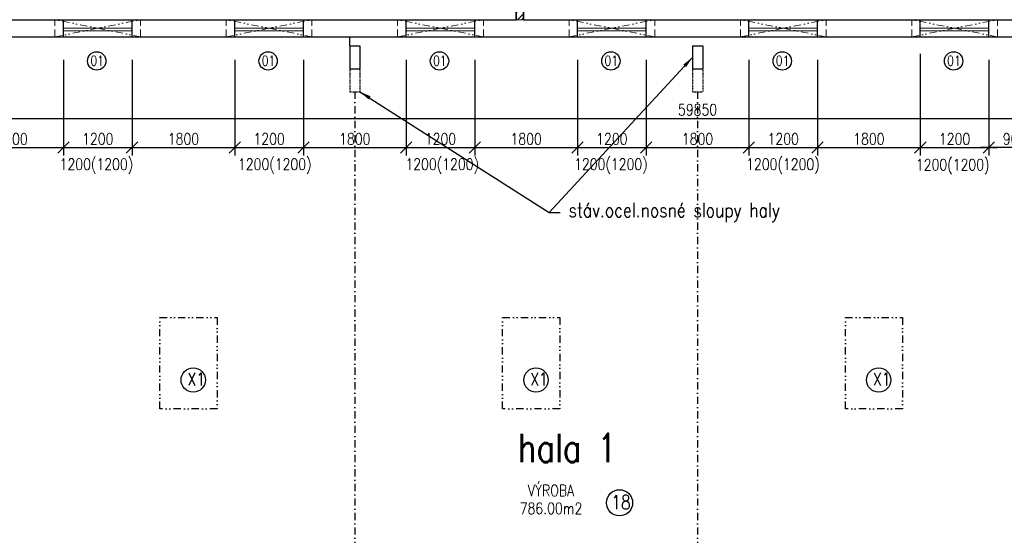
# Model space of a CAD drawing. Header units: millimetres. Extents: x -637441 to -130928, y -380379 to -53767.
# Tile 98 of 193: x -504066 to -486828, y -155848 to -146827. Entities that reach past the tile are written whole.
import ezdxf
from ezdxf.enums import TextEntityAlignment as Align

# ---------------------------------------------------------------- set-up
doc = ezdxf.new("R2010")
doc.units = ezdxf.units.MM
doc.header["$LTSCALE"] = 10
for name, pattern in [('ACAD_ISO02W100', [15, 12, -3]), ('ACAD_ISO03W100', [30, 12, -18]), ('DASHDOT', [25.4, 12.7, -6.35, 0, -6.35]), ('DASHED', [19.05, 12.7, -6.35]), ('DIVIDE', [31.75, 12.7, -6.35, 0, -6.35, 0, -6.35])]:
    doc.linetypes.add(name, pattern=pattern)
for name, color, linetype, lineweight in [('_ARW_PŘÍČKA_NOVÁ', 6, 'Continuous', 35), ('CKDVERE_ZARUBNE_LISOVANE', 7, 'Continuous', 25), ('CKKOTY', 7, 'Continuous', 25), ('CKOKNA', 1, 'Continuous', 18), ('CKPOPISM', 6, 'Continuous', 50), ('CKPOPISM_POPIS', 3, 'Continuous', 25), ('CKPREKLAD_PREFA', 1, 'DIVIDE', 18), ('CKPREKLAD_ULOZENI', 1, 'DASHED', 18), ('CKSTENY_PODROVINOU', 7, 'Continuous', 25), ('CKSTENY_SRAF', 1, 'Continuous', 18), ('CKTEXTY_MALE', 7, 'Continuous', 25), ('CKTEXTY_STREDNI', 6, 'Continuous', 50)]:
    doc.layers.add(name, color=color, linetype=linetype, lineweight=lineweight)
doc.layers.add('SLABĚ', color=7, linetype='Continuous')
doc.layers.add('ZDIVO', color=6, linetype='Continuous')
doc.styles.get("Standard").update_dxf_attribs({"font": 'simplex.shx', "width": 0.8})
doc.dimstyles.new('Cadkon', dxfattribs={"dimscale": 80, "dimtxt": 2.5, "dimasz": 2.5, "dimexe": 1.768, "dimexo": 5, "dimtad": 1, "dimrnd": 1, "dimtxsty": 'Standard', "dimblk1": 'OBLIQUE', "dimblk2": 'OBLIQUE', "dimsah": 1, "dimcen": 2.5, "dimdle": 1.8, "dimadec": 0, "dimazin": 0, "dimtfac": 1, "dimtix": 1, "dimtmove": 2, "dimatfit": 3, "dimfxl": 1, "dimarcsym": 0})
doc.dimstyles.new('Kopie z cadkon', dxfattribs={"dimscale": 100, "dimtxt": 2.5, "dimasz": 2.5, "dimexe": 1.768, "dimexo": 5, "dimgap": 0.666, "dimtad": 1, "dimdec": 0, "dimrnd": 1, "dimdsep": 46, "dimtxsty": 'Standard', "dimblk1": 'OBLIQUE', "dimblk2": 'OBLIQUE', "dimsah": 1, "dimcen": 2, "dimdle": 1.8, "dimazin": 2, "dimtfac": 0.75, "dimtdec": 0, "dimtix": 1, "dimtmove": 2, "dimatfit": 3, "dimfxl": 1, "dimtolj": 1, "dimtzin": 0, "dimarcsym": 0})

# ---------------------------------------------------------------- blocks, each defined once
blk = doc.blocks.new('_OBLIQUE')
at = {"color": 0, "linetype": 'ByBlock'}
blk.add_line((-0.5, -0.5), (0.5, 0.5), dxfattribs=at)
blk = doc.blocks.new('*D895')
at = {"layer": 'CKKOTY', "color": 0, "lineweight": -2}
for p, q in [((-462273, -148153), (-462273, -148412)), ((-522267, -148553), (-462129, -148553)), ((-522123, -148857), (-522123, -148695))]:
    blk.add_line(p, q, dxfattribs=at)
at = {"layer": 'DEFPOINTS', "color": 0}
for p in [(-522123, -148457), (-462273, -148553), (-462273, -148553)]:
    blk.add_point(p, dxfattribs=at)
at = {"layer": 'CKKOTY', "color": 0, "lineweight": -2, "xscale": 200, "yscale": 200, "zscale": 200, "rotation": 180}
blk.add_blockref('_OBLIQUE', (-522123, -148553), dxfattribs=at)
at = {"layer": 'CKKOTY', "color": 0, "lineweight": -2, "xscale": 200, "yscale": 200, "zscale": 200}
blk.add_blockref('_OBLIQUE', (-462273, -148553), dxfattribs=at)
at = {"layer": 'CKKOTY', "color": 0, "insert": (-492198, -148403), "char_height": 200, "attachment_point": 5}
blk.add_mtext('59850', dxfattribs=at)
blk = doc.blocks.new('CKBL2072417180129', base_point=(-126613.2, -105077.4))
blk = doc.blocks.new('*D1020')
at = {"layer": 'CKKOTY', "color": 0, "lineweight": -2}
for p, q in [((-519073, -146427), (-519073, -146324)), ((-495373, -146427), (-495373, -146324)), ((-519217, -146465), (-495229, -146465))]:
    blk.add_line(p, q, dxfattribs=at)
at = {"layer": 'DEFPOINTS', "color": 0}
for p in [(-495373, -146465), (-519073, -146827), (-495373, -146827)]:
    blk.add_point(p, dxfattribs=at)
at = {"layer": 'CKKOTY', "color": 0, "lineweight": -2, "xscale": 200, "yscale": 200, "zscale": 200, "rotation": 180}
blk.add_blockref('_OBLIQUE', (-519073, -146465), dxfattribs=at)
at = {"layer": 'CKKOTY', "color": 0, "lineweight": -2, "xscale": 200, "yscale": 200, "zscale": 200}
blk.add_blockref('_OBLIQUE', (-495373, -146465), dxfattribs=at)
at = {"layer": 'CKKOTY', "color": 0, "insert": (-507223, -146315), "char_height": 200, "attachment_point": 5}
blk.add_mtext('23700', dxfattribs=at)
blk = doc.blocks.new('*D1021')
at = {"layer": 'CKKOTY', "color": 0, "lineweight": -2}
for p, q in [((-495373, -146427), (-495373, -146324)), ((-495248, -146327), (-495248, -146324)), ((-495373, -146465), (-495573, -146465)), ((-495373, -146465), (-495248, -146465)), ((-495248, -146465), (-495048, -146465))]:
    blk.add_line(p, q, dxfattribs=at)
at = {"layer": 'DEFPOINTS', "color": 0}
for p in [(-495248, -146465), (-495373, -146827), (-495248, -146727)]:
    blk.add_point(p, dxfattribs=at)
at = {"layer": 'CKKOTY', "color": 0, "lineweight": -2, "xscale": 200, "yscale": 200, "zscale": 200}
blk.add_blockref('_OBLIQUE', (-495373, -146465), dxfattribs=at)
at = {"layer": 'CKKOTY', "color": 0, "lineweight": -2, "xscale": 200, "yscale": 200, "zscale": 200, "rotation": 180}
blk.add_blockref('_OBLIQUE', (-495248, -146465), dxfattribs=at)
at = {"layer": 'CKKOTY', "color": 0, "insert": (-495311, -146315), "char_height": 200, "attachment_point": 5}
blk.add_mtext('125', dxfattribs=at)
blk = doc.blocks.new('*D1137')
at = {"layer": 'CKKOTY', "color": 0, "lineweight": -2}
for p, q in [((-505099, -147527), (-505099, -149204)), ((-503299, -147527), (-503299, -149204)), ((-505243, -149063), (-503155, -149063))]:
    blk.add_line(p, q, dxfattribs=at)
at = {"layer": 'DEFPOINTS', "color": 0}
for p in [(-505099, -147127), (-503299, -147127), (-503299, -149063)]:
    blk.add_point(p, dxfattribs=at)
at = {"layer": 'CKKOTY', "color": 0, "lineweight": -2, "xscale": 200, "yscale": 200, "zscale": 200, "rotation": 180}
blk.add_blockref('_OBLIQUE', (-505099, -149063), dxfattribs=at)
at = {"layer": 'CKKOTY', "color": 0, "lineweight": -2, "xscale": 200, "yscale": 200, "zscale": 200}
blk.add_blockref('_OBLIQUE', (-503299, -149063), dxfattribs=at)
at = {"layer": 'CKKOTY', "color": 0, "insert": (-504199, -148913), "char_height": 200, "attachment_point": 5}
blk.add_mtext('1800', dxfattribs=at)
blk = doc.blocks.new('*D1138')
at = {"layer": 'CKKOTY', "color": 0, "lineweight": -2}
for p, q in [((-503299, -147527), (-503299, -149204)), ((-502099, -147527), (-502099, -149204)), ((-503443, -149063), (-501955, -149063))]:
    blk.add_line(p, q, dxfattribs=at)
at = {"layer": 'DEFPOINTS', "color": 0}
for p in [(-503299, -147127), (-502099, -147127), (-502099, -149063)]:
    blk.add_point(p, dxfattribs=at)
at = {"layer": 'CKKOTY', "color": 0, "lineweight": -2, "xscale": 200, "yscale": 200, "zscale": 200, "rotation": 180}
blk.add_blockref('_OBLIQUE', (-503299, -149063), dxfattribs=at)
at = {"layer": 'CKKOTY', "color": 0, "lineweight": -2, "xscale": 200, "yscale": 200, "zscale": 200}
blk.add_blockref('_OBLIQUE', (-502099, -149063), dxfattribs=at)
at = {"layer": 'CKKOTY', "color": 0, "insert": (-502699, -148913), "char_height": 200, "attachment_point": 5}
blk.add_mtext('1200', dxfattribs=at)
blk = doc.blocks.new('*D1139')
at = {"layer": 'CKKOTY', "color": 0, "lineweight": -2}
for p, q in [((-502099, -147527), (-502099, -149204)), ((-500299, -147527), (-500299, -149204)), ((-502243, -149063), (-500155, -149063))]:
    blk.add_line(p, q, dxfattribs=at)
at = {"layer": 'DEFPOINTS', "color": 0}
for p in [(-502099, -147127), (-500299, -147127), (-500299, -149063)]:
    blk.add_point(p, dxfattribs=at)
at = {"layer": 'CKKOTY', "color": 0, "lineweight": -2, "xscale": 200, "yscale": 200, "zscale": 200, "rotation": 180}
blk.add_blockref('_OBLIQUE', (-502099, -149063), dxfattribs=at)
at = {"layer": 'CKKOTY', "color": 0, "lineweight": -2, "xscale": 200, "yscale": 200, "zscale": 200}
blk.add_blockref('_OBLIQUE', (-500299, -149063), dxfattribs=at)
at = {"layer": 'CKKOTY', "color": 0, "insert": (-501199, -148913), "char_height": 200, "attachment_point": 5}
blk.add_mtext('1800', dxfattribs=at)
blk = doc.blocks.new('*D1140')
at = {"layer": 'CKKOTY', "color": 0, "lineweight": -2}
for p, q in [((-500299, -147527), (-500299, -149204)), ((-499099, -147527), (-499099, -149204)), ((-500443, -149063), (-498955, -149063))]:
    blk.add_line(p, q, dxfattribs=at)
at = {"layer": 'DEFPOINTS', "color": 0}
for p in [(-500299, -147127), (-499099, -147127), (-499099, -149063)]:
    blk.add_point(p, dxfattribs=at)
at = {"layer": 'CKKOTY', "color": 0, "lineweight": -2, "xscale": 200, "yscale": 200, "zscale": 200, "rotation": 180}
blk.add_blockref('_OBLIQUE', (-500299, -149063), dxfattribs=at)
at = {"layer": 'CKKOTY', "color": 0, "lineweight": -2, "xscale": 200, "yscale": 200, "zscale": 200}
blk.add_blockref('_OBLIQUE', (-499099, -149063), dxfattribs=at)
at = {"layer": 'CKKOTY', "color": 0, "insert": (-499699, -148913), "char_height": 200, "attachment_point": 5}
blk.add_mtext('1200', dxfattribs=at)
blk = doc.blocks.new('*D1141')
at = {"layer": 'CKKOTY', "color": 0, "lineweight": -2}
for p, q in [((-499099, -147527), (-499099, -149204)), ((-497299, -147527), (-497299, -149204)), ((-499243, -149063), (-497155, -149063))]:
    blk.add_line(p, q, dxfattribs=at)
at = {"layer": 'DEFPOINTS', "color": 0}
for p in [(-499099, -147127), (-497299, -147127), (-497299, -149063)]:
    blk.add_point(p, dxfattribs=at)
at = {"layer": 'CKKOTY', "color": 0, "lineweight": -2, "xscale": 200, "yscale": 200, "zscale": 200, "rotation": 180}
blk.add_blockref('_OBLIQUE', (-499099, -149063), dxfattribs=at)
at = {"layer": 'CKKOTY', "color": 0, "lineweight": -2, "xscale": 200, "yscale": 200, "zscale": 200}
blk.add_blockref('_OBLIQUE', (-497299, -149063), dxfattribs=at)
at = {"layer": 'CKKOTY', "color": 0, "insert": (-498199, -148913), "char_height": 200, "attachment_point": 5}
blk.add_mtext('1800', dxfattribs=at)
blk = doc.blocks.new('*D1142')
at = {"layer": 'CKKOTY', "color": 0, "lineweight": -2}
for p, q in [((-497299, -147527), (-497299, -149204)), ((-496099, -147527), (-496099, -149204)), ((-497443, -149063), (-495955, -149063))]:
    blk.add_line(p, q, dxfattribs=at)
at = {"layer": 'DEFPOINTS', "color": 0}
for p in [(-497299, -147127), (-496099, -147127), (-496099, -149063)]:
    blk.add_point(p, dxfattribs=at)
at = {"layer": 'CKKOTY', "color": 0, "lineweight": -2, "xscale": 200, "yscale": 200, "zscale": 200, "rotation": 180}
blk.add_blockref('_OBLIQUE', (-497299, -149063), dxfattribs=at)
at = {"layer": 'CKKOTY', "color": 0, "lineweight": -2, "xscale": 200, "yscale": 200, "zscale": 200}
blk.add_blockref('_OBLIQUE', (-496099, -149063), dxfattribs=at)
at = {"layer": 'CKKOTY', "color": 0, "insert": (-496699, -148913), "char_height": 200, "attachment_point": 5}
blk.add_mtext('1200', dxfattribs=at)
blk = doc.blocks.new('*D1143')
at = {"layer": 'CKKOTY', "color": 0, "lineweight": -2}
for p, q in [((-496099, -147527), (-496099, -149204)), ((-494299, -147527), (-494299, -149204)), ((-496243, -149063), (-494155, -149063))]:
    blk.add_line(p, q, dxfattribs=at)
at = {"layer": 'DEFPOINTS', "color": 0}
for p in [(-496099, -147127), (-494299, -147127), (-494299, -149063)]:
    blk.add_point(p, dxfattribs=at)
at = {"layer": 'CKKOTY', "color": 0, "lineweight": -2, "xscale": 200, "yscale": 200, "zscale": 200, "rotation": 180}
blk.add_blockref('_OBLIQUE', (-496099, -149063), dxfattribs=at)
at = {"layer": 'CKKOTY', "color": 0, "lineweight": -2, "xscale": 200, "yscale": 200, "zscale": 200}
blk.add_blockref('_OBLIQUE', (-494299, -149063), dxfattribs=at)
at = {"layer": 'CKKOTY', "color": 0, "insert": (-495199, -148913), "char_height": 200, "attachment_point": 5}
blk.add_mtext('1800', dxfattribs=at)
blk = doc.blocks.new('*D1144')
at = {"layer": 'CKKOTY', "color": 0, "lineweight": -2}
for p, q in [((-494299, -147527), (-494299, -149204)), ((-493099, -147527), (-493099, -149204)), ((-494443, -149063), (-492955, -149063))]:
    blk.add_line(p, q, dxfattribs=at)
at = {"layer": 'DEFPOINTS', "color": 0}
for p in [(-494299, -147127), (-493099, -147127), (-493099, -149063)]:
    blk.add_point(p, dxfattribs=at)
at = {"layer": 'CKKOTY', "color": 0, "lineweight": -2, "xscale": 200, "yscale": 200, "zscale": 200, "rotation": 180}
blk.add_blockref('_OBLIQUE', (-494299, -149063), dxfattribs=at)
at = {"layer": 'CKKOTY', "color": 0, "lineweight": -2, "xscale": 200, "yscale": 200, "zscale": 200}
blk.add_blockref('_OBLIQUE', (-493099, -149063), dxfattribs=at)
at = {"layer": 'CKKOTY', "color": 0, "insert": (-493699, -148913), "char_height": 200, "attachment_point": 5}
blk.add_mtext('1200', dxfattribs=at)
blk = doc.blocks.new('*D1145')
at = {"layer": 'CKKOTY', "color": 0, "lineweight": -2}
for p, q in [((-493099, -147527), (-493099, -149204)), ((-491299, -147527), (-491299, -149204)), ((-493243, -149063), (-491155, -149063))]:
    blk.add_line(p, q, dxfattribs=at)
at = {"layer": 'DEFPOINTS', "color": 0}
for p in [(-493099, -147127), (-491299, -147127), (-491299, -149063)]:
    blk.add_point(p, dxfattribs=at)
at = {"layer": 'CKKOTY', "color": 0, "lineweight": -2, "xscale": 200, "yscale": 200, "zscale": 200, "rotation": 180}
blk.add_blockref('_OBLIQUE', (-493099, -149063), dxfattribs=at)
at = {"layer": 'CKKOTY', "color": 0, "lineweight": -2, "xscale": 200, "yscale": 200, "zscale": 200}
blk.add_blockref('_OBLIQUE', (-491299, -149063), dxfattribs=at)
at = {"layer": 'CKKOTY', "color": 0, "insert": (-492199, -148913), "char_height": 200, "attachment_point": 5}
blk.add_mtext('1800', dxfattribs=at)
blk = doc.blocks.new('*D1146')
at = {"layer": 'CKKOTY', "color": 0, "lineweight": -2}
for p, q in [((-491299, -147527), (-491299, -149204)), ((-490099, -147527), (-490099, -149204)), ((-491443, -149063), (-489955, -149063))]:
    blk.add_line(p, q, dxfattribs=at)
at = {"layer": 'DEFPOINTS', "color": 0}
for p in [(-491299, -147127), (-490099, -147127), (-490099, -149063)]:
    blk.add_point(p, dxfattribs=at)
at = {"layer": 'CKKOTY', "color": 0, "lineweight": -2, "xscale": 200, "yscale": 200, "zscale": 200, "rotation": 180}
blk.add_blockref('_OBLIQUE', (-491299, -149063), dxfattribs=at)
at = {"layer": 'CKKOTY', "color": 0, "lineweight": -2, "xscale": 200, "yscale": 200, "zscale": 200}
blk.add_blockref('_OBLIQUE', (-490099, -149063), dxfattribs=at)
at = {"layer": 'CKKOTY', "color": 0, "insert": (-490699, -148913), "char_height": 200, "attachment_point": 5}
blk.add_mtext('1200', dxfattribs=at)
blk = doc.blocks.new('*D1147')
at = {"layer": 'CKKOTY', "color": 0, "lineweight": -2}
for p, q in [((-490099, -147527), (-490099, -149204)), ((-488299, -147422), (-488299, -149204)), ((-490243, -149063), (-488155, -149063))]:
    blk.add_line(p, q, dxfattribs=at)
at = {"layer": 'DEFPOINTS', "color": 0}
for p in [(-488299, -147022), (-490099, -147127), (-488299, -149063)]:
    blk.add_point(p, dxfattribs=at)
at = {"layer": 'CKKOTY', "color": 0, "lineweight": -2, "xscale": 200, "yscale": 200, "zscale": 200, "rotation": 180}
blk.add_blockref('_OBLIQUE', (-490099, -149063), dxfattribs=at)
at = {"layer": 'CKKOTY', "color": 0, "lineweight": -2, "xscale": 200, "yscale": 200, "zscale": 200}
blk.add_blockref('_OBLIQUE', (-488299, -149063), dxfattribs=at)
at = {"layer": 'CKKOTY', "color": 0, "insert": (-489199, -148913), "char_height": 200, "attachment_point": 5}
blk.add_mtext('1800', dxfattribs=at)
blk = doc.blocks.new('*D1148')
at = {"layer": 'CKKOTY', "color": 0, "lineweight": -2}
for p, q in [((-488299, -147422), (-488299, -149204)), ((-487099, -147527), (-487099, -149204)), ((-488443, -149063), (-486955, -149063))]:
    blk.add_line(p, q, dxfattribs=at)
at = {"layer": 'DEFPOINTS', "color": 0}
for p in [(-488299, -147022), (-487099, -147127), (-487099, -149063)]:
    blk.add_point(p, dxfattribs=at)
at = {"layer": 'CKKOTY', "color": 0, "lineweight": -2, "xscale": 200, "yscale": 200, "zscale": 200, "rotation": 180}
blk.add_blockref('_OBLIQUE', (-488299, -149063), dxfattribs=at)
at = {"layer": 'CKKOTY', "color": 0, "lineweight": -2, "xscale": 200, "yscale": 200, "zscale": 200}
blk.add_blockref('_OBLIQUE', (-487099, -149063), dxfattribs=at)
at = {"layer": 'CKKOTY', "color": 0, "insert": (-487699, -148913), "char_height": 200, "attachment_point": 5}
blk.add_mtext('1200', dxfattribs=at)
blk = doc.blocks.new('*D1153')
at = {"layer": 'CKKOTY', "color": 0, "lineweight": -2}
for p, q in [((-486198, -148487), (-486198, -149204)), ((-486054, -149063), (-487243, -149063)), ((-487099, -148953), (-487099, -149204))]:
    blk.add_line(p, q, dxfattribs=at)
at = {"layer": 'DEFPOINTS', "color": 0}
for p in [(-486198, -148087), (-487099, -148553), (-487099, -149063)]:
    blk.add_point(p, dxfattribs=at)
at = {"layer": 'CKKOTY', "color": 0, "lineweight": -2, "xscale": 200, "yscale": 200, "zscale": 200, "rotation": 180}
blk.add_blockref('_OBLIQUE', (-487099, -149063), dxfattribs=at)
at = {"layer": 'CKKOTY', "color": 0, "lineweight": -2, "xscale": 200, "yscale": 200, "zscale": 200}
blk.add_blockref('_OBLIQUE', (-486198, -149063), dxfattribs=at)
at = {"layer": 'CKKOTY', "color": 0, "insert": (-486649, -148913), "char_height": 200, "attachment_point": 5}
blk.add_mtext('900', dxfattribs=at)

msp = doc.modelspace()

# ---------------------------------------------------------------- hatches: boundary and pattern name
at = {"layer": 'CKSTENY_SRAF'}
h = msp.add_hatch(dxfattribs=at)
h.set_pattern_fill('ZDIVO-OBECNE', scale=50, style=0)
h.set_pattern_definition([(45, (-3596.95, 0), (-106.066017, 106.066017), []), (45, (-3526.24, 0), (-106.066017, 106.066017), [])])
h.paths.add_polyline_path([(-495248.357, -146827.266), (-495248.357, -146627.266), (-495373.357, -146627.266), (-495373.357, -146827.266)])

# ---------------------------------------------------------------- linework, layer by layer
at = {"layer": '_ARW_PŘÍČKA_NOVÁ'}
for p, q in [((-495373.357, -146627.266), (-495373.357, -146827.266)), ((-495248.357, -146827.266), (-495248.357, -146627.266))]:
    msp.add_line(p, q, dxfattribs=at)
at = {"layer": 'CKDVERE_ZARUBNE_LISOVANE', "linetype": 'DASHDOT'}
for p, q in [((-498198.358, -148087.266), (-498198.358, -164327.266)), ((-492198.358, -148087.266), (-492198.358, -164327.266))]:
    msp.add_line(p, q, dxfattribs=at)
at = {"layer": 'CKDVERE_ZARUBNE_LISOVANE', "linetype": 'DIVIDE'}
for points in [[(-501610.858, -152037.266), (-500610.858, -152037.266), (-500610.858, -153637.266), (-501610.858, -153637.266)], [(-495610.858, -152037.266), (-494610.858, -152037.266), (-494610.858, -153637.266), (-495610.858, -153637.266)], [(-489610.858, -152037.266), (-488610.858, -152037.266), (-488610.858, -153637.266), (-489610.858, -153637.266)]]:
    msp.add_lwpolyline(points, close=True, dxfattribs=at)
at = {"layer": 'CKKOTY'}
msp.add_line((-498288.358, -147287.266), (-498288.358, -147127.266), dxfattribs=at)
at = {"layer": 'CKOKNA'}
for p, q in [((-503298.836, -146977.266), (-502098.836, -146977.266)), ((-503298.836, -147022.266), (-502098.836, -147022.266)), ((-499098.836, -146977.266), (-500298.836, -146977.266)), ((-499098.836, -147022.266), (-500298.836, -147022.266)), ((-496098.836, -146977.266), (-497298.836, -146977.266)), ((-496098.836, -147022.266), (-497298.836, -147022.266)), ((-493098.836, -146977.266), (-494298.836, -146977.266)), ((-493098.836, -147022.266), (-494298.836, -147022.266)), ((-490098.836, -146977.266), (-491298.836, -146977.266)), ((-490098.836, -147022.266), (-491298.836, -147022.266)), ((-487098.836, -146977.266), (-488298.836, -146977.266)), ((-487098.836, -147022.266), (-488298.836, -147022.266))]:
    msp.add_line(p, q, dxfattribs=at)
at = {"layer": 'CKPREKLAD_PREFA'}
for p, q in [((-503448.836, -147127.266), (-501948.836, -146827.266)), ((-501948.836, -147127.266), (-503448.836, -146827.266)), ((-500448.836, -147127.266), (-498948.836, -146827.266)), ((-498948.836, -147127.266), (-500448.836, -146827.266)), ((-497448.836, -147127.266), (-495948.836, -146827.266)), ((-495948.836, -147127.266), (-497448.836, -146827.266)), ((-494448.836, -147127.266), (-492948.836, -146827.266)), ((-492948.836, -147127.266), (-494448.836, -146827.266)), ((-491448.836, -147127.266), (-489948.836, -146827.266)), ((-489948.836, -147127.266), (-491448.836, -146827.266)), ((-488448.836, -147127.266), (-486948.836, -146827.266)), ((-486948.836, -147127.266), (-488448.836, -146827.266))]:
    msp.add_line(p, q, dxfattribs=at)
at = {"layer": 'CKPREKLAD_ULOZENI'}
for p, q in [((-503448.836, -147127.266), (-503448.836, -146827.266)), ((-501948.836, -147127.266), (-501948.836, -146827.266)), ((-500448.836, -147127.266), (-500448.836, -146827.266)), ((-498948.836, -147127.266), (-498948.836, -146827.266)), ((-497448.836, -147127.266), (-497448.836, -146827.266)), ((-495948.836, -147127.266), (-495948.836, -146827.266)), ((-494448.836, -147127.266), (-494448.836, -146827.266)), ((-492948.836, -147127.266), (-492948.836, -146827.266)), ((-491448.836, -147127.266), (-491448.836, -146827.266)), ((-489948.836, -147127.266), (-489948.836, -146827.266)), ((-488448.836, -147127.266), (-488448.836, -146827.266)), ((-486948.836, -147127.266), (-486948.836, -146827.266))]:
    msp.add_line(p, q, dxfattribs=at)
at = {"layer": 'CKSTENY_PODROVINOU'}
for p, q in [((-503298.836, -146827.266), (-502098.836, -146827.266)), ((-500298.836, -146827.266), (-499098.836, -146827.266)), ((-497298.836, -146827.266), (-496098.836, -146827.266)), ((-494298.836, -146827.266), (-493098.836, -146827.266)), ((-491298.836, -146827.266), (-490098.836, -146827.266)), ((-488298.836, -146827.266), (-487098.836, -146827.266)), ((-503298.836, -147127.266), (-502098.836, -147127.266)), ((-500298.836, -147127.266), (-499098.836, -147127.266)), ((-497298.836, -147127.266), (-496098.836, -147127.266)), ((-494298.836, -147127.266), (-493098.836, -147127.266)), ((-491298.836, -147127.266), (-490098.836, -147127.266)), ((-488298.836, -147127.266), (-487098.836, -147127.266))]:
    msp.add_line(p, q, dxfattribs=at)
at = {"layer": 'CKSTENY_SRAF', "color": 7}
msp.add_line((-495248.357, -146827.266), (-495373.357, -146827.266), dxfattribs=at)
at = {"layer": 'CKTEXTY_MALE', "color": 7}
for centre, radius in [((-502716.388, -147548.771), 160.548), ((-499716.388, -147548.771), 160.548), ((-496716.388, -147548.771), 160.548), ((-493716.388, -147548.771), 160.548), ((-490716.388, -147548.771), 160.548), ((-487716.388, -147548.771), 160.548), ((-493564.219, -155280.223), 229.355)]:
    msp.add_circle(centre, radius, dxfattribs=at)
at = {"layer": 'CKTEXTY_MALE'}
for centre in [(-501027.904, -153130.739), (-495027.904, -153130.739), (-489027.904, -153130.739)]:
    msp.add_circle(centre, 212.778, dxfattribs=at)
at = {"layer": 'SLABĚ', "linetype": 'ACAD_ISO02W100', "ltscale": 10}
for p, q in [((-498288.358, -147287.266), (-498288.358, -147687.266)), ((-498288.358, -147287.266), (-498108.358, -147287.266)), ((-498288.358, -147287.266), (-498288.358, -147687.266)), ((-498108.358, -147287.266), (-498108.358, -147687.266)), ((-492288.358, -147287.266), (-492108.358, -147287.266)), ((-492288.358, -147287.266), (-492288.358, -147687.266)), ((-492108.358, -147287.266), (-492108.358, -147687.266)), ((-498288.358, -147687.266), (-498108.358, -147687.266)), ((-492288.358, -147687.266), (-492108.358, -147687.266))]:
    msp.add_line(p, q, dxfattribs=at)
at = {"layer": 'SLABĚ', "linetype": 'ACAD_ISO03W100', "ltscale": 0.05}
for p, q in [((-498288.358, -147687.266), (-498288.358, -148087.266)), ((-498288.358, -147687.266), (-498288.358, -148087.266)), ((-498108.358, -147687.266), (-498108.358, -148087.266)), ((-498108.358, -147687.266), (-498108.358, -148087.266)), ((-492288.358, -147687.266), (-492288.358, -148087.266)), ((-492288.358, -147687.266), (-492288.358, -148087.266)), ((-492108.358, -147687.266), (-492108.358, -148087.266)), ((-492108.358, -147687.266), (-492108.358, -148087.266)), ((-498288.358, -148087.266), (-498108.358, -148087.266)), ((-492288.358, -148087.266), (-492108.358, -148087.266))]:
    msp.add_line(p, q, dxfattribs=at)
at = {"layer": 'ZDIVO'}
for p, q in [((-505098.836, -146827.266), (-503298.836, -146827.266)), ((-503298.836, -147127.266), (-503298.836, -146827.266)), ((-502098.836, -147127.266), (-502098.836, -146827.266)), ((-502098.836, -146827.266), (-500298.836, -146827.266)), ((-500298.836, -147127.266), (-500298.836, -146827.266)), ((-499098.836, -147127.266), (-499098.836, -146827.266)), ((-499098.836, -146827.266), (-497298.836, -146827.266)), ((-497298.836, -147127.266), (-497298.836, -146827.266)), ((-497298.836, -147127.266), (-497298.836, -146827.266)), ((-497224.136, -146827.266), (-497224.136, -146827.266)), ((-496098.836, -147127.266), (-496098.836, -146827.266)), ((-496098.836, -146827.266), (-495373.357, -146827.266)), ((-495248.357, -146827.266), (-494298.836, -146827.266)), ((-494298.836, -147127.266), (-494298.836, -146827.266)), ((-493098.836, -147127.266), (-493098.836, -146827.266)), ((-493098.836, -146827.266), (-491298.836, -146827.266)), ((-491298.836, -147127.266), (-491298.836, -146827.266)), ((-490098.836, -147127.266), (-490098.836, -146827.266)), ((-490098.836, -146827.266), (-488298.836, -146827.266)), ((-488298.836, -147127.266), (-488298.836, -146827.266)), ((-487098.836, -147127.266), (-487098.836, -146827.266)), ((-487098.836, -146827.266), (-484653.358, -146827.266)), ((-505098.836, -147127.266), (-503298.836, -147127.266)), ((-502098.836, -147127.266), (-500298.836, -147127.266)), ((-499098.836, -147127.266), (-497298.836, -147127.266)), ((-496098.836, -147127.266), (-494298.836, -147127.266)), ((-493098.836, -147127.266), (-491298.836, -147127.266)), ((-490098.836, -147127.266), (-488298.836, -147127.266)), ((-487098.836, -147127.266), (-484653.358, -147127.266))]:
    msp.add_line(p, q, dxfattribs=at)

# ---------------------------------------------------------------- block references
at = {"layer": 'CKPOPISM'}
ref = msp.add_blockref('CKBL2072417180129', (-494763.953, -155478.391), dxfattribs=dict(at, xscale=2, yscale=2, zscale=2))
ref.add_attrib('PLOCHA', '786.00m2', dxfattribs={"layer": 'CKPOPISM_POPIS', "height": 200, "width": 0.8, "flags": 8}).set_placement((-494763.953, -155478.391), align=Align.CENTER)
ref.add_attrib('JMENO', 'VÝROBA', dxfattribs={"layer": 'CKPOPISM_POPIS', "height": 200, "width": 0.8, "flags": 8}).set_placement((-494763.953, -155165.891), align=Align.CENTER)

# ---------------------------------------------------------------- texts
at = {"layer": 'CKTEXTY_MALE', "color": 7, "width": 0.8}
for s, height, p in [('01', 175, (-502829.61, -147633.025)), ('01', 175, (-499829.61, -147633.025)), ('01', 175, (-496829.61, -147633.025)), ('01', 175, (-493829.61, -147633.025)), ('01', 175, (-490829.61, -147633.025)), ('01', 175, (-487829.61, -147633.025)), ('18', 250, (-493711.952, -155393.708))]:
    msp.add_text(s, height=height, dxfattribs=at).set_placement(p)
at = {"layer": 'CKTEXTY_MALE', "width": 0.8}
for s, height, p in [('stáv.ocel.nosné sloupy haly', 250, (-494455.64, -150283.669)), ('X1', 225, (-501128.749, -153230.393)), ('X1', 225, (-495128.749, -153230.393)), ('X1', 225, (-489128.749, -153230.393))]:
    msp.add_text(s, height=height, dxfattribs=at).set_placement(p)
at = {"layer": 'CKTEXTY_MALE', "color": 6, "width": 0.8}
msp.add_text('hala 1', height=500, dxfattribs=at).set_placement((-495344.228, -154570.957))
at = {"layer": 'CKTEXTY_STREDNI', "color": 7, "width": 0.8}
for p in [(-503367.009, -149455.083), (-500244.996, -149455.083), (-497313.397, -149455.083), (-494360.941, -149455.083), (-491348.641, -149455.083), (-488376.208, -149465.054)]:
    msp.add_text('1200(1200)', height=200, dxfattribs=at).set_placement(p)

# ---------------------------------------------------------------- dimensions: what is measured, and where the dimension line sits
at = {"layer": 'CKKOTY', "color": 7}
for base, p1, p2, picture, middle in [((-495373.357, -146464.967), (-519073.358, -146827.266), (-495373.357, -146827.266), '*D1020', (-507223.358, -146314.967)), ((-495248.357, -146464.967), (-495373.357, -146827.266), (-495248.357, -146727.266), '*D1021', (-495310.857, -146314.967)), ((-488298.836, -149063.019), (-490098.836, -147127.266), (-488298.836, -147022.266), '*D1147', (-489198.836, -148913.019)), ((-487098.836, -149063.019), (-488298.836, -147022.266), (-487098.836, -147127.266), '*D1148', (-487698.836, -148913.019)), ((-503298.836, -149063.019), (-505098.836, -147127.266), (-503298.836, -147127.266), '*D1137', (-504198.836, -148913.019)), ((-502098.836, -149063.019), (-503298.836, -147127.266), (-502098.836, -147127.266), '*D1138', (-502698.836, -148913.019)), ((-500298.836, -149063.019), (-502098.836, -147127.266), (-500298.836, -147127.266), '*D1139', (-501198.836, -148913.019)), ((-499098.836, -149063.019), (-500298.836, -147127.266), (-499098.836, -147127.266), '*D1140', (-499698.836, -148913.019)), ((-497298.836, -149063.019), (-499098.836, -147127.266), (-497298.836, -147127.266), '*D1141', (-498198.836, -148913.019)), ((-496098.836, -149063.019), (-497298.836, -147127.266), (-496098.836, -147127.266), '*D1142', (-496698.836, -148913.019)), ((-494298.836, -149063.019), (-496098.836, -147127.266), (-494298.836, -147127.266), '*D1143', (-495198.836, -148913.019)), ((-493098.836, -149063.019), (-494298.836, -147127.266), (-493098.836, -147127.266), '*D1144', (-493698.836, -148913.019)), ((-491298.836, -149063.019), (-493098.836, -147127.266), (-491298.836, -147127.266), '*D1145', (-492198.836, -148913.019)), ((-490098.836, -149063.019), (-491298.836, -147127.266), (-490098.836, -147127.266), '*D1146', (-490698.836, -148913.019)), ((-462273.358, -148553.216), (-522123.358, -148457.266), (-462273.358, -148553.216), '*D895', (-492198.358, -148403.216)), ((-487098.836, -149063.019), (-486198.358, -148087.266), (-487098.836, -148553.216), '*D1153', (-486648.597, -148913.019))]:
    dim = msp.add_linear_dim(base=base, p1=p1, p2=p2, dimstyle='Cadkon', dxfattribs=at)
    dim.commit()
    dim.dimension.update_dxf_attribs({"geometry": picture, "text_midpoint": middle})

# ---------------------------------------------------------------- leaders
at = {"layer": 'CKTEXTY_MALE'}
for points in [[(-492288.358, -147487.266), (-494797.261, -150200.215), (-494603.432, -150200.215)], [(-498108.358, -148087.266), (-494797.261, -150200.215)]]:
    msp.add_leader(points, dimstyle='Kopie z cadkon', override={"dimscale": 80, "dimgap": 0.666, "dimtad": 0}, dxfattribs=at)

doc.saveas('drawing.dxf')
